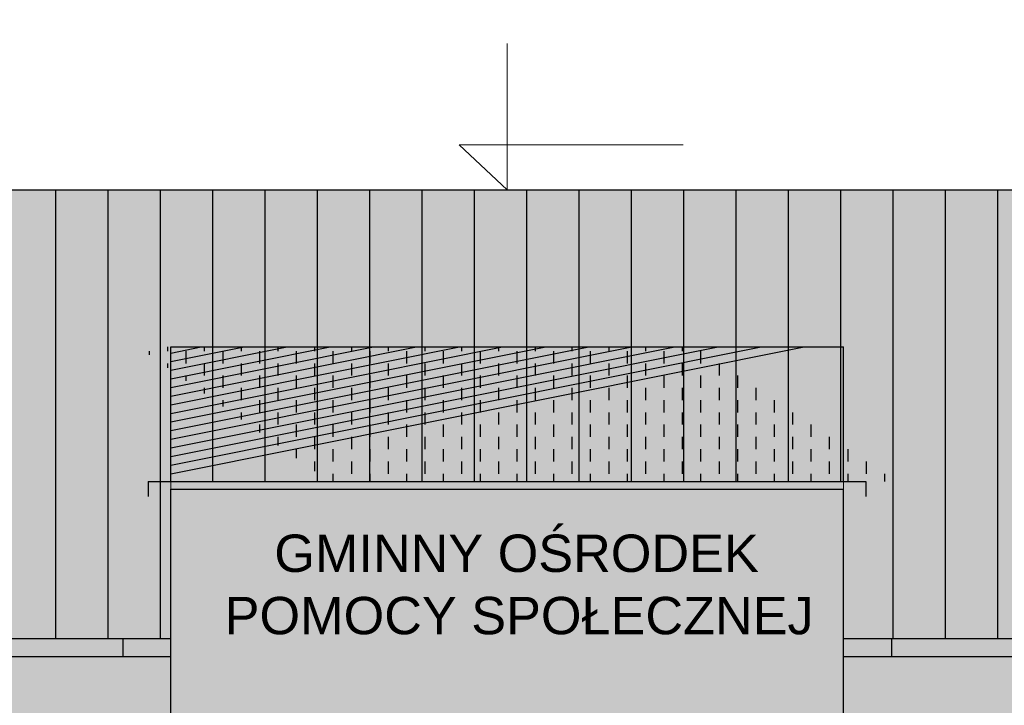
# Model space of a CAD drawing. Header units: millimetres. Extents: x 6197 to 108098, y 4257 to 29730.
# Tile 11 of 148: x 9767 to 10426, y 11932 to 12391. Entities that reach past the tile are written whole.
import ezdxf

# ---------------------------------------------------------------- set-up
doc = ezdxf.new("R2010")
doc.units = ezdxf.units.MM
doc.layers.add('&_opisy_100', color=51, linetype='Continuous', lineweight=20)
doc.styles.add('Romans', font='romans.shx', dxfattribs={"width": 0.75})
doc.styles.get("Standard").update_dxf_attribs({"font": 'arial.ttf'})

msp = doc.modelspace()

# ---------------------------------------------------------------- hatches: boundary and pattern name
h = msp.add_hatch(color=256)
h.set_gradient(color1=(73, 72, 81), color2=(73, 72, 81))
h.paths.add_polyline_path([(7350.187054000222, 12306.97812734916), (7305.187054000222, 12306.97812734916), (7305.187054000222, 11976.97812734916), (7350.187054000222, 11976.97812734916)])
h.paths.add_polyline_path([(7385.187054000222, 12276.97812734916), (7350.187054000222, 12276.97812734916), (7350.187054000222, 11976.97812734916), (7385.187054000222, 11976.97812734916)])
h.paths.add_polyline_path([(7420.187054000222, 12276.97812734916), (7385.187054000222, 12276.97812734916), (7385.187054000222, 11976.97812734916), (7420.187054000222, 11976.97812734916)])
h.paths.add_polyline_path([(7455.187054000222, 12276.97812734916), (7420.187054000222, 12276.97812734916), (7420.187054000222, 11976.97812734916), (7455.187054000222, 11976.97812734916)])
h.paths.add_polyline_path([(7525.187054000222, 12276.97812734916), (7490.187054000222, 12276.97812734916), (7490.187054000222, 11976.97812734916), (7525.187054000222, 11976.97812734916)])
h.paths.add_polyline_path([(7490.187054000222, 12276.97812734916), (7455.187054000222, 12276.97812734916), (7455.187054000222, 11976.97812734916), (7490.187054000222, 11976.97812734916)])
h.paths.add_polyline_path([(7560.187054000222, 12276.97812734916), (7525.187054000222, 12276.97812734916), (7525.187054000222, 11976.97812734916), (7560.187054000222, 11976.97812734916)])
h.paths.add_polyline_path([(7595.187054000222, 12276.97812734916), (7560.187054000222, 12276.97812734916), (7560.187054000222, 11976.97812734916), (7595.187054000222, 11976.97812734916)])
h.paths.add_polyline_path([(7630.187054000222, 12276.97812734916), (7595.187054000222, 12276.97812734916), (7595.187054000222, 11976.97812734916), (7630.187054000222, 11976.97812734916)])
h.paths.add_polyline_path([(7665.187054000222, 12276.97812734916), (7630.187054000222, 12276.97812734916), (7630.187054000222, 11976.97812734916), (7665.187054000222, 11976.97812746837)])
h.paths.add_polyline_path([(7700.187054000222, 12276.97812734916), (7665.187054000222, 12276.97812734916), (7665.187054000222, 11976.97812746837), (7700.187054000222, 11976.97812746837)])
h.paths.add_polyline_path([(7735.187054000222, 12276.97812734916), (7700.187054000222, 12276.97812734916), (7700.187054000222, 11976.97812746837), (7735.187054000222, 11976.97812746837)])
h.paths.add_polyline_path([(7770.187054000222, 12276.97812734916), (7735.187054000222, 12276.97812734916), (7735.187054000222, 11976.97812746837), (7770.187054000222, 11976.97812746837)])
h.paths.add_polyline_path([(7805.187054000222, 12276.97812734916), (7770.187054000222, 12276.97812734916), (7770.187054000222, 11976.97812746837), (7805.187054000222, 11976.97812746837)])
h.paths.add_polyline_path([(7840.187054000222, 12276.97812734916), (7805.187054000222, 12276.97812734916), (7805.187054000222, 11976.97812746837), (7840.187054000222, 11976.97812746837)])
h.paths.add_polyline_path([(7875.187054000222, 12276.97812734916), (7840.187054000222, 12276.97812734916), (7840.187054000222, 11976.97812746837), (7875.187054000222, 11976.97812746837)])
h.paths.add_polyline_path([(7910.187054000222, 12276.97812734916), (7875.187054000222, 12276.97812734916), (7875.187054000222, 11976.97812746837), (7910.187054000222, 11976.97812746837)])
h.paths.add_polyline_path([(7945.187054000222, 12276.97812734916), (7910.187054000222, 12276.97812734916), (7910.187054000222, 11976.97812746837), (7945.187054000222, 11976.97812746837)])
h.paths.add_polyline_path([(7980.187054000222, 12276.97812734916), (7945.187054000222, 12276.97812734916), (7945.187054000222, 11976.97812746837), (7980.187054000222, 11976.97812746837)])
h.paths.add_polyline_path([(8015.187054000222, 12276.97812734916), (7980.187054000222, 12276.97812734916), (7980.187054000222, 11976.97812746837), (8015.187054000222, 11976.97812746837)])
h.paths.add_polyline_path([(8050.187054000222, 12276.97812734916), (8015.187054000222, 12276.97812734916), (8015.187054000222, 12081.97812734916), (8050.18705423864, 12081.97812734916)], flags=17)
h.paths.add_polyline_path([(8085.187054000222, 12276.97812734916), (8050.187054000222, 12276.97812734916), (8050.18705423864, 12081.97812734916), (8085.18705423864, 12081.97812734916)], flags=17)
h.paths.add_polyline_path([(8120.187054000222, 12276.97812734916), (8085.187054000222, 12276.97812734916), (8085.18705423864, 12081.97812734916), (8120.18705423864, 12081.97812734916)], flags=17)
h.paths.add_polyline_path([(8155.187054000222, 12276.97812734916), (8120.187054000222, 12276.97812734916), (8120.18705423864, 12081.97812734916), (8155.18705423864, 12081.97812734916)], flags=17)
h.paths.add_polyline_path([(8190.187054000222, 12276.97812734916), (8155.187054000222, 12276.97812734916), (8155.18705423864, 12081.97812734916), (8190.18705423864, 12081.97812734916)], flags=17)
h.paths.add_polyline_path([(8225.187054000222, 12276.97812734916), (8190.187054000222, 12276.97812734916), (8190.18705423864, 12081.97812734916), (8225.18705423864, 12081.97812734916)], flags=17)
h.paths.add_polyline_path([(8260.187054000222, 12276.97812734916), (8225.187054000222, 12276.97812734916), (8225.18705423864, 12081.97812734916), (8260.18705423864, 12081.97812734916)], flags=17)
h.paths.add_polyline_path([(8295.187054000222, 12276.97812734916), (8260.187054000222, 12276.97812734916), (8260.18705423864, 12081.97812734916), (8295.18705423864, 12081.97812734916)], flags=17)
h.paths.add_polyline_path([(8330.187054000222, 12276.97812734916), (8295.187054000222, 12276.97812734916), (8295.18705423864, 12081.97812734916), (8330.18705423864, 12081.97812734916)], flags=17)
h.paths.add_polyline_path([(8365.187054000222, 12276.97812734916), (8330.187054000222, 12276.97812734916), (8330.18705423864, 12081.97812734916), (8365.18705423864, 12081.97812734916)], flags=17)
h.paths.add_polyline_path([(8400.187054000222, 12276.97812734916), (8365.187054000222, 12276.97812734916), (8365.18705423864, 12081.97812734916), (8400.18705423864, 12081.97812734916)], flags=17)
h.paths.add_polyline_path([(8435.187054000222, 12276.97812734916), (8400.187054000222, 12276.97812734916), (8400.18705423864, 12081.97812734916), (8435.18705423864, 12081.97812734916)], flags=17)
h.paths.add_polyline_path([(8470.187054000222, 12276.97812734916), (8435.187054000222, 12276.97812734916), (8435.18705423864, 12081.97812734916), (8470.187054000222, 12081.97812734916)], flags=17)
h.paths.add_polyline_path([(8505.187054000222, 12276.97812734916), (8470.187054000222, 12276.97812734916), (8470.187054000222, 12081.97812734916), (8015.187054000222, 12081.97812734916), (8015.187054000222, 11976.97812746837), (8020.187054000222, 11976.97812746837), (8020.187054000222, 12076.97812734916), (8470.187054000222, 12076.97812734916), (8470.187054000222, 11976.97812746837), (8505.187054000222, 11976.97812746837)])
h.paths.add_polyline_path([(8540.187054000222, 12276.87434111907), (8505.187054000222, 12276.87434111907), (8505.187054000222, 11976.97812746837), (8540.187054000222, 11976.97812746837)])
h.paths.add_polyline_path([(8575.187054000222, 12276.97812734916), (8540.187054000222, 12277.02377890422), (8540.187054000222, 11976.97812746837), (8575.187054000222, 11976.97812746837)])
h.paths.add_polyline_path([(8610.181326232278, 12276.97370671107), (8575.187054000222, 12276.97812734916), (8575.187054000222, 11976.97812746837), (8610.187054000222, 11976.97812746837)])
h.paths.add_polyline_path([(8645.187054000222, 12276.97812734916), (8610.204533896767, 12277.00032996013), (8610.187054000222, 11976.97812746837), (8645.187054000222, 11976.97812746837)])
h.paths.add_polyline_path([(8680.187054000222, 12276.97812734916), (8645.187054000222, 12276.97812734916), (8645.187054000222, 11976.97812746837), (8680.187054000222, 11976.97812746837)])
h.paths.add_polyline_path([(8715.187054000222, 12276.97812734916), (8680.187054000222, 12276.97812734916), (8680.187054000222, 11976.97812746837), (8715.187054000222, 11976.97812746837)])
h.paths.add_polyline_path([(8750.187054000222, 12276.97812734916), (8715.187054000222, 12276.97812734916), (8715.187054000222, 11976.97812746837), (8750.187054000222, 11976.97812746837)])
h.paths.add_polyline_path([(8785.187054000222, 12276.97812734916), (8750.187054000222, 12276.97812734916), (8750.187054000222, 11976.97812746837), (8785.187054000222, 11976.97812746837)])
h.paths.add_polyline_path([(8820.187054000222, 12276.97812734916), (8785.187054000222, 12276.97812734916), (8785.187054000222, 11976.97812746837), (8820.187054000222, 11976.97812746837)])
h.paths.add_polyline_path([(8855.187054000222, 12276.97812734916), (8820.187054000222, 12276.97812734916), (8820.187054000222, 11976.97812746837), (8855.187054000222, 11976.97812746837)])
h.paths.add_polyline_path([(8890.187054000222, 12276.97812734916), (8855.187054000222, 12276.97812734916), (8855.187054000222, 11976.97812746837), (8890.187054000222, 11976.97812746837)])
h.paths.add_polyline_path([(8925.187054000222, 12276.97812734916), (8890.187054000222, 12276.97812734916), (8890.187054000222, 11976.97812746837), (8925.187054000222, 11976.97812746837)])
h.paths.add_polyline_path([(8960.187054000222, 12276.97812734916), (8925.187054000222, 12276.97812734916), (8925.187054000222, 11976.97812746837), (8960.187054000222, 11976.97812746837)])
h.paths.add_polyline_path([(8995.187054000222, 12276.97812734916), (8960.187054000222, 12276.97812734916), (8960.187054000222, 11976.97812746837), (8995.187054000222, 11976.97812746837)])
h.paths.add_polyline_path([(9030.187054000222, 12276.97812734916), (8995.187054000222, 12276.97812734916), (8995.187054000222, 11976.97812746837), (9030.187054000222, 11976.97812746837)])
h.paths.add_polyline_path([(9065.187054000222, 12276.97812734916), (9030.187054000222, 12276.97812734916), (9030.187054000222, 11976.97812746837), (9065.187054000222, 11976.97812746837)])
h.paths.add_polyline_path([(9106.187054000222, 12276.97812734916), (9065.187054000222, 12276.97812734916), (9065.187054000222, 11976.97812746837), (9106.187054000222, 11976.97812746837)])
h.paths.add_polyline_path([(9151.187054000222, 12306.97812734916), (9106.187054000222, 12306.97812734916), (9106.187054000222, 11976.97812746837), (9151.187054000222, 11976.97812746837)])
h.paths.add_polyline_path([(9196.187054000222, 12306.97812734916), (9151.187054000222, 12306.97812734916), (9151.187054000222, 12226.97812734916), (9151.187054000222, 11976.97812746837), (9196.187054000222, 11976.97812746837)])
h.paths.add_polyline_path([(9231.187054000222, 12276.97812722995), (9196.187054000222, 12276.97812722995), (9196.187054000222, 11976.97812746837), (9231.187054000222, 11976.97812746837)])
h.paths.add_polyline_path([(9266.187054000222, 12276.97812722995), (9231.187054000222, 12276.97812722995), (9231.187054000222, 11976.97812746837), (9266.187054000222, 11976.97812746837)])
h.paths.add_polyline_path([(9301.187054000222, 12276.97812722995), (9266.187054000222, 12276.97812722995), (9266.187054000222, 11976.97812746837), (9301.187054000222, 11976.97812746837)])
h.paths.add_polyline_path([(9336.187054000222, 12276.97812722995), (9301.187054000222, 12276.97812722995), (9301.187054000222, 11976.97812746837), (9336.187054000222, 11976.97812746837)])
h.paths.add_polyline_path([(9371.18705423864, 12276.97812722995), (9336.187054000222, 12276.97812722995), (9336.187054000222, 11976.97812746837), (9371.18705423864, 11976.97812746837)])
h.paths.add_polyline_path([(9406.18705423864, 12276.97812722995), (9371.18705423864, 12276.97812722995), (9371.18705423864, 11976.97812746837), (9406.18705423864, 11976.97812746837)])
h.paths.add_polyline_path([(9441.18705423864, 12276.97812722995), (9406.18705423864, 12276.97812722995), (9406.18705423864, 11976.97812746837), (9441.18705423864, 11976.97812746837)])
h.paths.add_polyline_path([(9476.18705423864, 12276.97812722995), (9441.18705423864, 12276.97812722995), (9441.18705423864, 11976.97812746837), (9476.18705423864, 11976.97812746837)])
h.paths.add_polyline_path([(9511.18705423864, 12276.97812722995), (9476.18705423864, 12276.97812722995), (9476.18705423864, 11976.97812746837), (9511.18705423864, 11976.97812746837)])
h.paths.add_polyline_path([(9546.18705423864, 12276.97812722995), (9511.18705423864, 12276.97812722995), (9511.18705423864, 11976.97812746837), (9546.18705423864, 11976.97812746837)])
h.paths.add_polyline_path([(9581.18705423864, 12276.97812722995), (9546.18705423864, 12276.97812722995), (9546.18705423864, 11976.97812746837), (9581.18705423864, 11976.97812746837)])
h.paths.add_polyline_path([(9616.18705423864, 12276.97812722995), (9581.18705423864, 12276.97812722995), (9581.18705423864, 11976.97812746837), (9616.18705423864, 11976.97812746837)])
h.paths.add_polyline_path([(9651.18705423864, 12276.97812722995), (9616.18705423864, 12276.97812722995), (9616.18705423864, 11976.97812746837), (9651.18705423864, 11976.97812746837)])
h.paths.add_polyline_path([(9686.18705423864, 12276.97812722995), (9651.18705423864, 12276.97812722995), (9651.18705423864, 11976.97812746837), (9686.18705423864, 11976.97812746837)])
h.paths.add_polyline_path([(9721.18705423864, 12276.97812722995), (9686.18705423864, 12276.97812722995), (9686.18705423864, 11976.97812746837), (9721.18705423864, 11976.97812746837)])
h.paths.add_polyline_path([(9756.18705423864, 12276.97812722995), (9721.18705423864, 12276.97812722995), (9721.18705423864, 11976.97812746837), (9756.18705423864, 11976.97812746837)])
h.paths.add_polyline_path([(9791.18705423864, 12276.97812722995), (9756.18705423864, 12276.97812722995), (9756.18705423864, 11976.97812746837), (9791.18705423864, 11976.97812746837)])
h.paths.add_polyline_path([(9826.18705423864, 12276.97812722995), (9791.18705423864, 12276.97812722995), (9791.18705423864, 11976.97812746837), (9826.18705423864, 11976.97812746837)])
h.paths.add_polyline_path([(9861.18705423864, 12276.97812722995), (9826.18705423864, 12276.97812722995), (9826.18705423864, 11976.97812746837), (9861.18705423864, 11976.97812746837)])
h.paths.add_polyline_path([(9896.18705423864, 12276.97812722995), (9861.18705423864, 12277.01540743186), (9861.18705423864, 12081.97812734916), (9896.18705423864, 12081.97812734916)])
h.paths.add_polyline_path([(9931.18705423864, 12276.97812722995), (9896.18705423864, 12276.97812722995), (9896.18705423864, 12081.97812734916), (9931.18705423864, 12081.97812734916)], flags=17)
h.paths.add_polyline_path([(9966.18705423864, 12276.97812722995), (9931.18705423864, 12276.97812722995), (9931.18705423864, 12081.97812734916), (9966.18705423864, 12081.97812734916)], flags=17)
h.paths.add_polyline_path([(10001.18705423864, 12276.97812722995), (9966.18705423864, 12276.97812722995), (9966.18705423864, 12081.97812734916), (10001.18705423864, 12081.97812734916)], flags=17)
h.paths.add_polyline_path([(10036.18705423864, 12276.97812722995), (10001.18705423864, 12276.97812722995), (10001.18705423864, 12081.97812734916), (10036.18705423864, 12081.97812734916)], flags=17)
h.paths.add_polyline_path([(10071.18705423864, 12276.97812722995), (10036.18705423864, 12276.97812722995), (10036.18705423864, 12081.97812734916), (10071.18705423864, 12081.97812734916)], flags=17)
h.paths.add_polyline_path([(10106.18705423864, 12276.97812734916), (10071.18705423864, 12276.97812722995), (10071.18705423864, 12081.97812734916), (10106.18705423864, 12081.97812734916)], flags=17)
h.paths.add_polyline_path([(10141.18705423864, 12276.97812734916), (10106.18705423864, 12276.97812734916), (10106.18705423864, 12081.97812734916), (10141.18705423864, 12081.97812734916)], flags=17)
h.paths.add_polyline_path([(10176.18705423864, 12276.97812734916), (10141.18705423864, 12276.97812734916), (10141.18705423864, 12081.97812734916), (10176.18705447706, 12081.97812734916)], flags=17)
h.paths.add_polyline_path([(10211.18705423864, 12276.97812711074), (10176.18705423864, 12276.97812734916), (10176.18705447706, 12081.97812734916), (10211.18705423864, 12081.97812734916)], flags=17)
h.paths.add_polyline_path([(10246.18705423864, 12276.97812711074), (10211.18705423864, 12276.97812711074), (10211.18705423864, 12081.97812734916), (10246.18705447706, 12081.97812734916)], flags=17)
h.paths.add_polyline_path([(10281.18705423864, 12276.97812711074), (10246.18705423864, 12276.97812711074), (10246.18705447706, 12081.97812734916), (10281.18705423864, 12081.97812734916)], flags=17)
h.paths.add_polyline_path([(10316.18705423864, 12276.97812711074), (10281.18705423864, 12276.97812711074), (10281.18705423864, 12081.97812734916), (10316.18705447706, 12081.97812734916)], flags=17)
h.paths.add_polyline_path([(10351.18705423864, 12276.97812734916), (10316.18705423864, 12276.97812711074), (10316.18705447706, 12081.97812734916), (9861.18705423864, 12081.97812734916), (9861.18705423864, 11976.97812746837), (9868.187054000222, 11976.97812746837), (9868.187054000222, 12076.97812734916), (10318.18705400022, 12076.97812734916), (10318.18705400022, 11976.97812746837), (10351.18705423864, 11976.97812746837)])
h.paths.add_polyline_path([(10386.18705423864, 12276.97812746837), (10351.18705423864, 12276.97812734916), (10351.18705423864, 11976.97812746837), (10386.18705423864, 11976.97812746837)])
h.paths.add_polyline_path([(10421.18705423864, 12276.97812746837), (10386.18705423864, 12276.97812746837), (10386.18705423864, 11976.97812746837), (10421.18705423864, 11976.97812746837)])
h.paths.add_polyline_path([(10456.18705423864, 12276.97812746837), (10421.18705423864, 12276.97812746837), (10421.18705423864, 11976.97812746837), (10456.18705423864, 11976.97812746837)])
h.paths.add_polyline_path([(10491.18705423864, 12276.97812746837), (10456.18705423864, 12276.97812746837), (10456.18705423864, 11976.97812746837), (10491.18705423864, 11976.97812746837)])
h.paths.add_polyline_path([(10526.18705423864, 12276.97812746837), (10491.18705423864, 12276.97812746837), (10491.18705423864, 11976.97812746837), (10526.18705423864, 11976.97812746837)])
h.paths.add_polyline_path([(10561.18705423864, 12276.97812746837), (10526.18705423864, 12276.97812746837), (10526.18705423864, 11976.97812746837), (10561.18705423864, 11976.97812746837)])
h.paths.add_polyline_path([(10596.18705423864, 12276.97812746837), (10561.18705423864, 12276.97812746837), (10561.18705423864, 11976.97812746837), (10596.18705423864, 11976.97812746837)])
h.paths.add_polyline_path([(10631.18705423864, 12276.97812746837), (10596.18705423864, 12276.97812746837), (10596.18705423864, 11976.97812746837), (10631.18705423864, 11976.97812746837)])
h.paths.add_polyline_path([(10666.18705423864, 12276.97812746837), (10631.18705423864, 12276.97812746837), (10631.18705423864, 11976.97812746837), (10666.18705423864, 11976.97812746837)])
h.paths.add_polyline_path([(10701.18705423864, 12276.97812746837), (10666.18705423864, 12276.97812746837), (10666.18705423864, 11976.97812746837), (10701.18705423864, 11976.97812734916)])
h.paths.add_polyline_path([(10736.18705423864, 12276.97812746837), (10701.18705423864, 12276.97812746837), (10701.18705423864, 11976.97812734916), (10736.18705423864, 11976.97812734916)])
h.paths.add_polyline_path([(10771.18705423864, 12276.97812746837), (10736.18705423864, 12276.97812746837), (10736.18705423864, 11976.97812734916), (10771.18705423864, 11976.97812734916)])
h.paths.add_polyline_path([(10806.18705447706, 12276.97812746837), (10771.18705423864, 12276.97812746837), (10771.18705423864, 11976.97812734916), (10806.18705447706, 11976.97812734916)])
h.paths.add_polyline_path([(10841.18705447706, 12276.97812746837), (10806.18705447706, 12276.97812746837), (10806.18705447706, 11976.97812734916), (10841.18705447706, 11976.97812734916)])
h.paths.add_polyline_path([(10876.18705447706, 12276.97812746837), (10841.18705447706, 12276.97812746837), (10841.18705447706, 11976.97812734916), (10876.18705447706, 11976.97812734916)])
h.paths.add_polyline_path([(10911.18705447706, 12276.97812746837), (10876.18705447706, 12276.97812746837), (10876.18705447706, 11976.97812734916), (10911.18705447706, 11976.97812734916)])
h.paths.add_polyline_path([(10981.18705447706, 12276.97812746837), (10946.18705447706, 12276.97812746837), (10946.18705447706, 11976.97812734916), (10981.18705447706, 11976.97812734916)])
h.paths.add_polyline_path([(10946.18705447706, 12276.97812746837), (10911.18705447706, 12276.97812746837), (10911.18705447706, 11976.97812734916), (10946.18705447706, 11976.97812734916)])
h.paths.add_polyline_path([(10990.18705400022, 12276.97812734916), (10981.18705447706, 12276.97812746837), (10981.18705447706, 11976.97812734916), (10990.18705400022, 11976.97812734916), (10990.18705400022, 11976.97812746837)])
h.paths.add_polyline_path([(11035.18705400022, 12306.97812734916), (10990.18705400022, 12306.97812734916), (10990.18705400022, 11976.97812734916), (11035.18705400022, 11976.97812734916)])
at = {"lineweight": 20}
h = msp.add_hatch(color=256, dxfattribs=at)
h.set_gradient(color1=(205, 96, 50), color2=(205, 96, 50), tint=1)
h.paths.add_polyline_path([(9868.187054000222, 12081.97812734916), (10318.18705400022, 12081.97812746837), (10318.18705400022, 12171.97812746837), (9868.187054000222, 12171.97812734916)])
at = {"true_color": 0x494851}
h = msp.add_hatch(dxfattribs=at)
h.set_pattern_fill('AR-BRSTD', color=251, scale=0.121)
h.set_pattern_definition([(0, (-1177854345.5195, -935726152.0486246), (0, 8.1967578), []), (90, (-1177854345.5195, -935726152.0486246), (-12.2936, 8.1967578), [8.1967578, -8.1967578])])
h.paths.add_polyline_path([(10318.18705400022, 12171.97812746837), (9868.187054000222, 12171.97812734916), (9868.187054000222, 12081.97812734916), (10318.18705400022, 12081.97812746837)])
h = msp.add_hatch(color=256)
h.set_gradient(color1=(147, 149, 152), color2=(147, 149, 152))
h.paths.add_polyline_path([(10228.18705400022, 11926.97812746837), (10228.18705400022, 11596.97812734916), (10318.18705400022, 11596.97812734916), (10318.18705400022, 12076.97812734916), (9868.187054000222, 12076.97812734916), (9868.187054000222, 11631.97812734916), (9868.187054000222, 11596.97812734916), (9958.187054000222, 11596.97812734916), (9958.187054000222, 11926.97812746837)])
h = msp.add_hatch(color=256)
h.set_gradient(color1=(147, 149, 152), color2=(147, 149, 152))
h.paths.add_polyline_path([(10228.18705400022, 11926.97812746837), (10228.18705400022, 11596.97812734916), (10318.18705400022, 11596.97812734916), (10318.18705400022, 12076.97812734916), (9868.187054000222, 12076.97812734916), (9868.187054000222, 11631.97812734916), (9868.187054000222, 11596.97812734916), (9958.187054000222, 11596.97812734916), (9958.187054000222, 11926.97812746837)])
h = msp.add_hatch(color=256)
h.set_gradient(color1=(255, 255, 255), color2=(234, 234, 230))
h.paths.add_polyline_path([(7368.408655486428, 11964.97812734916), (7350.187054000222, 11964.97812734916), (7350.187054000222, 11976.97812734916), (7305.187054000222, 11976.97812734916), (7305.187054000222, 11631.97812734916), (7368.408655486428, 11631.97812734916)])
h.paths.add_polyline_path([(7425.187054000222, 11886.97812734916), (7425.187054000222, 11964.97812734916), (7380.408655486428, 11964.97812734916), (7380.408655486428, 11631.97812734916), (7425.187053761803, 11631.97812734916), (7425.187053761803, 11686.97812746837)])
h.paths.add_polyline_path([(8020.187054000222, 11964.97812734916), (7515.187054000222, 11964.97812734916), (7515.187054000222, 11886.97812734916), (7515.187054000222, 11686.97812734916), (7515.187053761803, 11631.97812734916), (8020.187054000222, 11631.97812746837), (8020.187054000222, 11686.97812734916), (7930.187054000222, 11686.97812734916), (7930.187054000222, 11886.97812734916), (8020.187054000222, 11886.97812734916)])
h.paths.add_polyline_path([(7575.187054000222, 11886.97812734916), (7665.187054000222, 11886.97812734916), (7780.187054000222, 11886.97812734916), (7870.187054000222, 11886.97812734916), (7870.187054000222, 11686.97812734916), (7780.187054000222, 11686.97812734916), (7665.187054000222, 11687.05812727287), (7665.187054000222, 11686.97812734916), (7575.187054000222, 11686.97812734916)], flags=16)
h.paths.add_polyline_path([(7580.187054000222, 11791.97812734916), (7660.187054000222, 11791.97812734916), (7660.187054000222, 11791.97812746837)], flags=0)
h.paths.add_polyline_path([(7660.187054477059, 11691.97812722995), (7660.187054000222, 11691.97812734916), (7580.187054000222, 11691.97812722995), (7580.18705423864, 11691.97812711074)], flags=0)
h.paths.add_polyline_path([(7785.187054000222, 11791.97812734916), (7865.187054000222, 11791.97812734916), (7865.187054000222, 11791.97812746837)], flags=0)
h.paths.add_polyline_path([(7865.187054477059, 11691.97812722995), (7865.187054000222, 11691.97812734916), (7785.187054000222, 11691.97812722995), (7785.18705423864, 11691.97812711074)], flags=0)
h.paths.add_polyline_path([(8975.187054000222, 11964.97812722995), (8470.187054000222, 11964.97812734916), (8470.187054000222, 11886.97812734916), (8560.187054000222, 11886.97812734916), (8560.187054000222, 11686.97812734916), (8470.187054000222, 11686.97812734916), (8470.187054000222, 11631.97812734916), (8975.187053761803, 11631.97812734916), (8975.187053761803, 11686.97812746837), (8975.187054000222, 11886.97812734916)])
h.paths.add_polyline_path([(8710.187054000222, 11886.97812734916), (8825.187054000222, 11886.97812734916), (8915.187054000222, 11886.97812734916), (8915.187054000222, 11686.97812734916), (8825.187054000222, 11686.97812734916), (8710.187054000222, 11687.05812727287), (8710.187054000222, 11686.97812734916), (8620.187054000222, 11686.97812734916), (8620.187054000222, 11886.97812734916)], flags=16)
h.paths.add_polyline_path([(8705.18705423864, 11791.97812734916), (8705.187054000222, 11791.97812734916), (8625.187054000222, 11791.97812746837), (8625.18705423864, 11791.97812734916)], flags=0)
h.paths.add_polyline_path([(8710.187054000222, 11693.05812727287), (8825.187054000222, 11693.05812727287)], flags=0)
h.paths.add_polyline_path([(8705.18705423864, 11691.97812722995), (8705.187054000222, 11691.97812722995), (8625.187054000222, 11691.97812734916)], flags=0)
h.paths.add_polyline_path([(8830.18705423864, 11791.97812734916), (8910.18705423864, 11791.97812734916), (8910.187054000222, 11791.97812734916), (8830.187054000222, 11791.97812746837)], flags=0)
h.paths.add_polyline_path([(8910.18705423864, 11691.97812722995), (8910.187054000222, 11691.97812722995), (8830.187054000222, 11691.97812734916)], flags=0)
h.paths.add_polyline_path([(9151.187054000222, 11976.97812746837), (9106.187054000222, 11976.97812746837), (9106.187054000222, 11964.97812722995), (9065.187054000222, 11964.97812722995), (9065.187054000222, 11886.97812734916), (9065.187054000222, 11686.97812734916), (9065.187053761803, 11631.97812734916), (9151.187054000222, 11631.97812734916)])
h.paths.add_polyline_path([(9214.408655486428, 11964.97812711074), (9196.187054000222, 11964.97812711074), (9196.187054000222, 11976.97812746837), (9151.187054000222, 11976.97812746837), (9151.187054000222, 11631.97812734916), (9214.408655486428, 11631.97812722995)])
h.paths.add_polyline_path([(9271.187054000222, 11886.97812734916), (9271.187054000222, 11964.97812711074), (9226.408655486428, 11964.97812711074), (9226.408655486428, 11631.97812722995), (9271.187053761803, 11631.97812722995), (9271.187053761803, 11686.97812746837)])
h.paths.add_polyline_path([(9868.187054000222, 11964.97812711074), (9361.187054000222, 11964.97812711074), (9361.187054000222, 11886.97812734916), (9361.187054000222, 11686.97812734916), (9361.187053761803, 11631.97812722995), (9868.187054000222, 11631.97812734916), (9868.187054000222, 11686.97812734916), (9778.187054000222, 11686.97812734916), (9778.187054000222, 11886.97812734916), (9868.187054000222, 11886.97812734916)])
h.paths.add_polyline_path([(9511.187054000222, 11886.97812734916), (9628.187054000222, 11886.97812734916), (9718.187054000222, 11886.97812734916), (9718.187054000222, 11686.97812734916), (9628.187054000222, 11686.97812734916), (9511.187054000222, 11687.05812727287), (9511.187054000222, 11686.97812734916), (9421.187054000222, 11686.97812734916), (9421.187054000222, 11886.97812734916)], flags=16)
h.paths.add_polyline_path([(9506.187054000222, 11791.97812734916), (9506.187054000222, 11791.97812746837), (9426.187054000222, 11791.97812734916)], flags=0)
h.paths.add_polyline_path([(9506.187054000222, 11691.97812734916), (9426.187054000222, 11691.97812722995), (9426.187053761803, 11691.97812722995)], flags=0)
h.paths.add_polyline_path([(9633.187054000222, 11791.97812734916), (9713.187054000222, 11791.97812734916), (9713.187054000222, 11791.97812746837)], flags=0)
h.paths.add_polyline_path([(9713.187054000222, 11691.97812734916), (9633.187054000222, 11691.97812722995), (9633.187053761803, 11691.97812722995)], flags=0)
h.paths.add_polyline_path([(10825.18705400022, 11964.97812746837), (10318.18705400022, 11964.97812734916), (10318.18705400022, 11886.97812734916), (10408.18705400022, 11886.97812734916), (10408.18705400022, 11686.97812734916), (10318.18705400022, 11686.97812734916), (10318.18705400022, 11631.97812734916), (10825.1870537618, 11631.97812722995), (10825.1870537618, 11686.97812746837), (10825.18705400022, 11886.97812734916)])
h.paths.add_polyline_path([(10468.18705400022, 11886.97812734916), (10558.18705400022, 11886.97812734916), (10675.18705400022, 11886.97812734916), (10765.18705400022, 11886.97812734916), (10765.18705400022, 11686.97812734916), (10675.18705400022, 11686.97812734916), (10558.18705400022, 11687.05812727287), (10558.18705400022, 11686.97812734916), (10468.18705400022, 11686.97812734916)], flags=16)
h.paths.add_polyline_path([(10473.18705423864, 11791.97812734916), (10553.18705423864, 11791.97812734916), (10553.18705400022, 11791.97812734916), (10473.18705400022, 11791.97812746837)], flags=0)
h.paths.add_polyline_path([(10558.18705400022, 11693.05812727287), (10675.18705400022, 11693.05812727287)], flags=0)
h.paths.add_polyline_path([(10473.18705400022, 11691.97812734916), (10553.18705423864, 11691.97812722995), (10553.18705400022, 11691.97812722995)], flags=0)
h.paths.add_polyline_path([(10680.18705423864, 11791.97812734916), (10760.18705423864, 11791.97812734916), (10760.18705400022, 11791.97812734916), (10680.18705400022, 11791.97812746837)], flags=0)
h.paths.add_polyline_path([(10760.18705423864, 11691.97812722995), (10760.18705400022, 11691.97812722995), (10680.18705400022, 11691.97812734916)], flags=0)
h.paths.add_polyline_path([(10959.96545251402, 11964.97812746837), (10915.18705400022, 11964.97812746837), (10915.18705400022, 11886.97812734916), (10915.18705400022, 11686.97812734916), (10915.1870537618, 11631.97812722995), (10959.96545251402, 11631.97812722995)])
h.paths.add_polyline_path([(11035.18705400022, 11976.97812734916), (10990.18705400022, 11976.97812734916), (10990.18705400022, 11964.97812746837), (10971.96545251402, 11964.97812746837), (10971.96545251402, 11884.97812711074), (10971.96545251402, 11631.97812722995), (11035.18705400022, 11631.97812734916)])
h = msp.add_hatch(color=256)
h.set_gradient(color1=(73, 72, 81), color2=(73, 72, 81))
h.paths.add_polyline_path([(9276.187054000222, 11976.97812746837), (9196.187054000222, 11976.97812746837), (9196.187054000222, 11964.97812711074), (9276.187054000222, 11964.97812711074)])
h.paths.add_polyline_path([(9356.187054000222, 11976.97812746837), (9276.187054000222, 11976.97812746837), (9276.187054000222, 11964.97812711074), (9356.187054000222, 11964.97812711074)])
h.paths.add_polyline_path([(9436.187054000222, 11976.97812746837), (9356.187054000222, 11976.97812746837), (9356.187054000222, 11964.97812711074), (9436.187054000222, 11964.97812711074)])
h.paths.add_polyline_path([(9516.187054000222, 11976.97812746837), (9436.187054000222, 11976.97812746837), (9436.187054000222, 11964.97812711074), (9516.187054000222, 11964.97812711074)])
h.paths.add_polyline_path([(9596.187054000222, 11976.97812746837), (9516.187054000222, 11976.97812746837), (9516.187054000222, 11964.97812711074), (9596.187054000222, 11964.97812711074)])
h.paths.add_polyline_path([(9676.187054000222, 11976.97812746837), (9596.187054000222, 11976.97812746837), (9596.187054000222, 11964.97812711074), (9676.187054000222, 11964.97812711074)])
h.paths.add_polyline_path([(9756.187054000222, 11976.97812746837), (9676.187054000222, 11976.97812746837), (9676.187054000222, 11964.97812711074), (9756.187054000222, 11964.97812711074)])
h.paths.add_polyline_path([(9836.187054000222, 11976.97812746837), (9756.187054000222, 11976.97812746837), (9756.187054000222, 11964.97812711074), (9836.187054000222, 11964.97812711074)])
h.paths.add_polyline_path([(9868.187054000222, 11976.97812746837), (9836.187054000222, 11976.97812746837), (9836.187054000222, 11964.97812711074), (9868.187054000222, 11964.97812711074)])
h.paths.add_polyline_path([(10350.18705400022, 11976.97812746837), (10318.18705400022, 11976.97812746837), (10318.18705400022, 11964.97812734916), (10350.18705400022, 11964.97812734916)])
h.paths.add_polyline_path([(10430.18705400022, 11976.97812746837), (10350.18705400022, 11976.97812746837), (10350.18705400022, 11964.97812734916), (10430.18705400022, 11964.97812734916)])
h.paths.add_polyline_path([(10510.18705400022, 11976.97812746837), (10430.18705400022, 11976.97812746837), (10430.18705400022, 11964.97812734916), (10510.18705400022, 11964.97812734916)])
h.paths.add_polyline_path([(10590.18705400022, 11976.97812746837), (10510.18705400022, 11976.97812746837), (10510.18705400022, 11964.97812734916), (10590.18705400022, 11964.97812734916)])
h.paths.add_polyline_path([(10670.18705400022, 11976.97812746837), (10590.18705400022, 11976.97812746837), (10590.18705400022, 11964.97812734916), (10670.18705400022, 11964.97812746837)])
h.paths.add_polyline_path([(10750.18705400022, 11976.97812734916), (10670.18705400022, 11976.97812746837), (10670.18705400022, 11964.97812746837), (10750.18705400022, 11964.97812746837)])
h.paths.add_polyline_path([(10830.18705400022, 11976.97812734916), (10750.18705400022, 11976.97812734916), (10750.18705400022, 11964.97812746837), (10830.18705400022, 11964.97812746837)])
h.paths.add_polyline_path([(10910.18705400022, 11976.97812734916), (10830.18705400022, 11976.97812734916), (10830.18705400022, 11964.97812746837), (10910.18705400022, 11964.97812746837)])
h.paths.add_polyline_path([(10990.18705400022, 11976.97812734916), (10910.18705400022, 11976.97812734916), (10910.18705400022, 11964.97812746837), (10990.18705400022, 11964.97812746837)])

# ---------------------------------------------------------------- linework, layer by layer
at = {"layer": '&_opisy_100', "color": 0}
msp.add_lwpolyline([(10093.18705400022, 12374.97195993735), (10093.18705400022, 12276.97812734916), (10061.06076463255, 12307.04432188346), (10210.80257066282, 12307.04432188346)], dxfattribs=at)
at = {"lineweight": 30}
for p, q in [((9196.187054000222, 12276.97812722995), (10990.18705400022, 12276.97812734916)), ((9868.187054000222, 12081.97812734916), (9868.187054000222, 12171.97812734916)), ((9868.187054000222, 12171.97812734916), (10318.18705400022, 12171.97812734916)), ((10318.18705400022, 12081.97812734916), (10318.18705400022, 12171.97812734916)), ((9853.187054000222, 12081.97812734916), (10333.18705400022, 12081.97812734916)), ((9853.187054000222, 12081.97812734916), (9853.187054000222, 12071.97812734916)), ((9868.187054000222, 11631.97812734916), (9868.187054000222, 12076.97812722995)), ((9868.187054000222, 12076.97812734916), (10318.18705400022, 12076.97812734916)), ((10318.18705400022, 11596.97812734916), (10318.18705400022, 12076.97812722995)), ((10333.18705400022, 12081.97812734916), (10333.18705400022, 12071.97812734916)), ((9868.187054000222, 11596.97812734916), (9868.187054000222, 12048.88354729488)), ((8470.187054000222, 11976.97812746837), (9868.187054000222, 11976.97812746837)), ((10318.18705400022, 11976.97812746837), (11035.18705400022, 11976.97812734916))]:
    msp.add_line(p, q, dxfattribs=at)
for p, q in [((9791.18705423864, 12276.97812722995), (9791.18705423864, 11976.97812746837)), ((9826.18705423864, 12276.97812722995), (9826.18705423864, 11976.97812746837)), ((9861.18705423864, 12276.97812722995), (9861.18705423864, 11976.97812746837)), ((9896.18705423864, 12276.97812722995), (9896.18705423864, 12081.97812734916)), ((9931.18705423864, 12276.97812722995), (9931.18705423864, 12081.97812734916)), ((9966.18705423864, 12276.97812722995), (9966.18705423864, 12081.97812734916)), ((10001.18705423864, 12276.97812722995), (10001.18705423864, 12081.97812734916)), ((10036.18705423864, 12276.97812722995), (10036.18705423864, 12081.97812734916)), ((10071.18705423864, 12276.97812722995), (10071.18705423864, 12081.97812734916)), ((10106.18705423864, 12276.97812722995), (10106.18705423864, 12081.97812734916)), ((10141.18705423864, 12276.97812722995), (10141.18705423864, 12081.97812734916)), ((10176.18705423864, 12276.97812722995), (10176.18705447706, 12081.97812734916)), ((10211.18705423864, 12276.97812722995), (10211.18705423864, 12081.97812758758)), ((10246.18705423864, 12276.97812722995), (10246.18705447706, 12081.97812758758)), ((10281.18705423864, 12276.97812722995), (10281.18705423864, 12081.97812758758)), ((10316.18705423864, 12276.97812722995), (10316.18705447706, 12081.97812758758)), ((10351.18705423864, 12276.97812722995), (10351.18705423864, 11976.97812746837)), ((10386.18705423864, 12276.97812734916), (10386.18705423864, 11976.97812746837)), ((10421.18705423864, 12276.97812734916), (10421.18705423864, 11976.97812746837)), ((9836.187054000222, 11976.97812711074), (9836.187054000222, 11964.97812711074)), ((10350.18705400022, 11976.97812711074), (10350.18705400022, 11964.97812711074)), ((9196.187054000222, 11964.97812711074), (9868.187054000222, 11964.97812711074)), ((10318.18705400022, 11964.97812734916), (10990.18705400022, 11964.97812746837))]:
    msp.add_line(p, q)
at = {"lineweight": 20}
for p, q in [((9868.187054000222, 12076.97812734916), (9868.187054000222, 12081.97812734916)), ((10318.18705400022, 12076.97812722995), (10318.18705400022, 12081.97812734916))]:
    msp.add_line(p, q, dxfattribs=at)

# ---------------------------------------------------------------- texts
at = {"layer": '&_opisy_100', "color": 0, "char_height": 30, "width": 841.2765625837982, "attachment_point": 1, "rotation": 359.99999780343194, "style": 'Romans'}
for s, insert in [('\\A1;\\pi-90,l120,t120;+ 7,15', (7256.240258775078, 12395.36144481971)), ('\\A1;\\pi-90,l120,t120;+ 7,15', (9018.211486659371, 12395.36144481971)), ('\\A1;\\pi-90,l120,t120;+ 7,12', (9149.25791724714, 12395.36144481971)), ('\\A1;\\pi-90,l120,t120;+ 6,85', (8151.960432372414, 12360.36144481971))]:
    msp.add_mtext(s, dxfattribs=dict(at, insert=insert))
at = {"color": 250, "lineweight": 20, "char_height": 25, "attachment_point": 1}
for s, insert in [('\\pi107.2622,t107.2622,132.2622;GMINA BIBLIOTEKA \\P\\pi173.66738,t173.66738,198.66738;PUBLICZNA', (7980.187054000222, 12046.53337978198)), ('\\pi109.283,t109.283,134.283;GMINNY OŚRODEK\\P\\pi76.08041,t76.08041,101.08041;POMOCY SPOŁECZNEJ', (9828.187054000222, 12046.53337978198))]:
    msp.add_mtext_dynamic_manual_height_columns(s, width=540.7010710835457, gutter_width=12.5, heights=[0], dxfattribs=dict(at, insert=insert))

doc.saveas('drawing.dxf')
